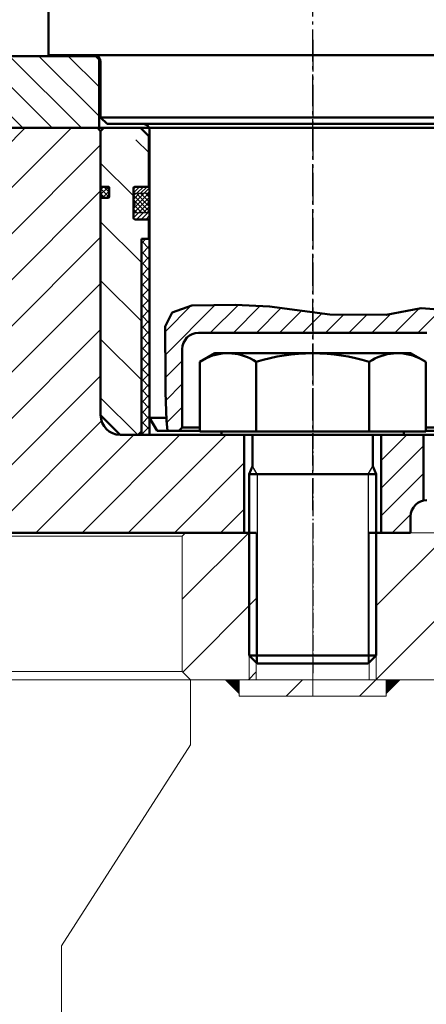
# Model space of a CAD drawing. Header units: millimetres. Extents: x 214111 to 284873, y 268617 to 319354.
# Tile 17 of 37: x 228049 to 228173, y 279695 to 279997. Entities that reach past the tile are written whole.
import ezdxf

# ---------------------------------------------------------------- set-up
doc = ezdxf.new("R2010")
doc.units = ezdxf.units.MM
doc.linetypes.add('AM_DIN_G_W050', pattern=[13.75, 9.75, -1.5, 1, -1.5])
doc.linetypes.add('AM_DIN_G_W050x2', pattern=[6.875, 4.75, -0.875, 0.375, -0.875])
doc.layers.get('0').update_dxf_attribs({"color": 250})
for name, color, linetype, lineweight in [('AM_0', 7, 'Continuous', 50), ('AM_0N', 7, 'Continuous', 50), ('AM_4N', 3, 'Continuous', 25), ('AM_7', 4, 'AM_DIN_G_W050', 25), ('AM_7N', 3, 'AM_DIN_G_W050', 25), ('AM_8', 1, 'Continuous', 25), ('ОГСО_Оборудование', 7, 'Continuous', 18)]:
    doc.layers.add(name, color=color, linetype=linetype, lineweight=lineweight)
doc.layers.add('ГТО-2_Штриховка_018', color=7, linetype='Continuous', lineweight=18, true_color=0x6b6b6b)
pattern_1 = [(45.00000000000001, (-162.5000000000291, 2082.581651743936), (-11.22532015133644, 11.22532015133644), [])]

# ---------------------------------------------------------------- blocks, each defined once
blk = doc.blocks.new('A$C76057D30')
at = {"layer": 'AM_8', "ltscale": 0.8}
h = blk.add_hatch(dxfattribs=at)
h.set_pattern_fill('ANSI31', color=256, scale=2, style=0)
h.set_pattern_definition([(45, (-1229.595464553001, 13.81039298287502), (-4.490128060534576, 4.490128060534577), [])])
h.paths.add_polyline_path([(-1186.500000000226, 22.00000000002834), (-1247.500000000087, 22.00000000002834), (-1257.500000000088, 19.32050807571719), (-1257.500000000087, 2.83364443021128e-11), (-1185.499999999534, -4.955325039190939e-10), (-1185.5, 20.99999999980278)])
h = blk.add_hatch(dxfattribs=at)
h.set_pattern_fill('ANSI31', color=256, scale=2, style=0)
h.set_pattern_definition([(45, (-866.2615469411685, 13.81039298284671), (-4.490128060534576, 4.490128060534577), [])])
edge = h.paths.add_edge_path()
edge.add_line((-1001.961771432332, 19.618406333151), (-1010.849999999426, 21.99999999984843))
edge.add_line((-1010.849999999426, 21.99999999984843), (-1053.5, 21.99999999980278))
edge.add_line((-1053.5, 21.99999999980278), (-1054.499999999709, 21.00000000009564))
edge.add_line((-1054.499999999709, 21.00000000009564), (-1054.499999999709, -5.226183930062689e-10))
edge.add_line((-1054.499999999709, -5.226183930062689e-10), (-1000.850000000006, -3.918216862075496e-10))
edge.add_line((-1000.850000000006, -3.918216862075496e-10), (-1000.849999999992, 18.17079324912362))
edge.add_arc((-1002.349168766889, 18.17015542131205), 1.499168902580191, 0.02437673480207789, 75.02437672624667)
at = {"layer": 'AM_0'}
for p, q in [((-1186.5, 21.99999999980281), (-1185.5, 20.99999999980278)), ((-1053.5, 21.99999999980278), (-1054.5, 20.9999999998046)), ((-1010.849999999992, 22), (-1001.961779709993, 22.00000000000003)), ((-1010.849999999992, 22), (-1001.96177143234, 19.61840633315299)), ((-1001.961779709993, 22.00000000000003), (-999.9999999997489, 21.99999999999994)), ((-1185.499999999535, 20.99999999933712), (-1185.499999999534, -4.955325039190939e-10)), ((-1185.499999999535, 20.99999999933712), (-1185.14596133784, 20.99999999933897)), ((-1054.854038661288, 21.00000000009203), (-1054.499999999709, 21.00000000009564)), ((-1054.499999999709, 21.00000000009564), (-1054.499999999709, -4.93713514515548e-10)), ((-1257.500000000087, 2.83364443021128e-11), (-1170.145961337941, 2.83364443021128e-11)), ((-1069.854038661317, 3.018385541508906e-11), (-1000.850000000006, 1.84741111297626e-12))]:
    blk.add_line(p, q, dxfattribs=at)
blk.add_lwpolyline([(-1257.500000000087, 2.83364443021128e-11), (-1257.500000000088, 19.32050807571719), (-1247.500000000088, 22.00000000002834), (-1186.031803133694, 22.00000000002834)], dxfattribs=at)
blk.add_lwpolyline([(-1053.968196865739, 22.00000000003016), (-1010.849999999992, 22), (-1001.96177143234, 19.61840633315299, -0.3396915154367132), (-1000.849999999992, 18.16951759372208), (-1000.850000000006, 1.84741111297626e-12)], format="xyb", dxfattribs=at)
at = {"layer": 'AM_7'}
blk.add_line((-1119.999999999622, 27.00000000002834), (-1119.999999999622, -3.000000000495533), dxfattribs=at)
blk = doc.blocks.new('ETWTWTRZT')
at = {"ltscale": 0.8}
h = blk.add_hatch(dxfattribs=at)
h.set_pattern_fill('_U', color=256, scale=10, angle=135, style=0, pattern_type=0)
h.set_pattern_definition([(135, (-4323.072576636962, 5069.740706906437), (-7.071067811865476, -7.071067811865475), [])])
edge = h.paths.add_edge_path()
edge.add_line((-893.9289321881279, -116.9289321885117), (-875.8578643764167, -135.0000000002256))
edge.add_line((-875.8578643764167, -135.0000000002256), (-922.5000000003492, -135.0000000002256))
edge.add_line((-922.5000000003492, -135.0000000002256), (-922.500000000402, -129.9999729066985))
edge.add_line((-922.500000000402, -129.9999729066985), (-923.085786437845, -128.5857864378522))
edge.add_line((-923.085786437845, -128.5857864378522), (-924.4999999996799, -128.0000000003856))
edge.add_line((-924.4999999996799, -128.0000000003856), (-1098.999999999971, -128.0000000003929))
edge.add_line((-1098.999999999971, -128.0000000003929), (-1098.999999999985, -98.00000000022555))
edge.add_line((-1098.999999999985, -98.00000000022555), (-1061.000000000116, -98.00000000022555))
edge.add_arc((-1061.000000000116, -92.00000000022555), 6, 270, 360)
edge.add_line((-1055.000000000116, -92.00000000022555), (-1055.000000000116, -5))
edge.add_line((-1055.000000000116, -5), (-1054.000000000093, -3.999999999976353))
edge.add_line((-1054.000000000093, -3.999999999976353), (-1028.500000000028, -3.999999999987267))
edge.add_line((-1028.500000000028, -3.999999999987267), (-1025.500000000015, -7.000000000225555))
edge.add_line((-1025.500000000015, -7.000000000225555), (-1025.5, -92.50000000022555))
edge.add_arc((-1024, -92.50000000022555), 1.5, 180, 270)
edge.add_line((-1024, -94.00000000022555), (-916.8578643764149, -94.00000000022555))
edge.add_line((-916.8578643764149, -94.00000000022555), (-893.9289321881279, -116.9289321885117))
h = blk.add_hatch()
h.set_pattern_fill('_U', color=256, scale=6, angle=135, style=0, pattern_type=0)
h.set_pattern_definition([(135, (2418.136526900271, -7016.026947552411), (-4.242640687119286, -4.242640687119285), [])])
edge = h.paths.add_edge_path()
edge.add_line((-1140.999999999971, -128.0000000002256), (-1140.999999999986, -98.00000000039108))
edge.add_line((-1140.999999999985, -98.0000000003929), (-1154, -98.00000000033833))
edge.add_line((-1154, -98.0000000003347), (-1154, -118.1010205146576))
edge.add_arc((-1155, -123.0000000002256), 4.999999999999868, 0, 78.46304096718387, ccw=False)
edge.add_line((-1150, -123.0000000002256), (-1150, -128.0000000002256))
edge.add_line((-1150, -128.0000000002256), (-1140.99999999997, -128.0000000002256))
at = {"layer": 'AM_0'}
for p, q in [((-1257.500000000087, -4), (-1000.850000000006, -4)), ((-1054.000000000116, -4), (-1055.000000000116, -5)), ((-1055.000000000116, -92.00000000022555), (-1055.000000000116, -5)), ((-1061.000000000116, -98.00000000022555), (-1178.999999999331, -98.00000000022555)), ((-1154, -98.00000000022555), (-1154, -118.1010205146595)), ((-1140.999999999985, -97.99997290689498), (-1140.999999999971, -128.0000000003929)), ((-1098.999999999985, -98.00000000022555), (-1098.999999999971, -128.0000000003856)), ((-1150, -123.0000000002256), (-1150, -128.0000000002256))]:
    blk.add_line(p, q, dxfattribs=at)
at = {"layer": 'AM_0', "ltscale": 0.8}
for p, q in [((-1137.334936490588, -128.0000000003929), (-1150, -128.0000000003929)), ((-924.4999999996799, -128.0000000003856), (-1102.665063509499, -128.0000000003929))]:
    blk.add_line(p, q, dxfattribs=at)
at = {"layer": 'AM_0'}
for centre, radius, start, end in [((-1061.000000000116, -92.00000000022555), 6, 270, 0), ((-1155, -123.0000000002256), 5, 0, 90)]:
    blk.add_arc(centre, radius, start, end, dxfattribs=at)
at = {"layer": 'AM_7'}
blk.add_line((-1119.999999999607, -4.000000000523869), (-1119.999999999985, -98.99997290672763), dxfattribs=at)
blk.add_blockref('A$C76057D30', (0, -4))
blk = doc.blocks.new('WERWR')
at = {"layer": 'AM_8'}
h = blk.add_hatch(dxfattribs=at)
h.set_pattern_fill('_U', color=256, scale=5, angle=404.9999999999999, style=0, pattern_type=0)
h.set_pattern_definition([(45.00000000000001, (-582.756432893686, -4007.265394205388), (-3.535533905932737, 3.535533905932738), [])])
edge = h.paths.add_edge_path()
edge.add_line((-39.99999999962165, -899.999999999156), (-39.99999999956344, -923.9999999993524))
edge.add_line((-39.99999999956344, -923.9999999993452), (-40.99999999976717, -924.9999999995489))
edge.add_line((-40.99999999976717, -924.9999999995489), (-44.51122643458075, -924.9999999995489))
edge.add_line((-44.51122643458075, -924.9999999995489), (-44.81571577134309, -921.8544876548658))
edge.add_line((-44.81571577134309, -921.8544876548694), (-44.98550278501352, -916.808993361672))
edge.add_line((-44.98550278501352, -916.808993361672), (-45.10941368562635, -911.1267815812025))
edge.add_line((-45.10941368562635, -911.1267815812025), (-45.10941368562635, -904.6648292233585))
edge.add_line((-45.10941368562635, -904.6648292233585), (-45.25642419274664, -897.4684355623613))
edge.add_line((-45.25642419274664, -897.4684355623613), (-45.25642419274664, -893.06256781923))
edge.add_line((-45.25642419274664, -893.06256781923), (-43.05255898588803, -888.8033543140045))
edge.add_line((-43.05255898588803, -888.8033543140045), (-37.02868229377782, -886.6004204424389))
edge.add_line((-37.02868229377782, -886.6004204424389), (-23.6588036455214, -886.453571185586))
edge.add_line((-23.6588036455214, -886.453571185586), (-13.22719653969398, -886.8941189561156))
edge.add_line((-13.22719653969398, -886.8941189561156), (5.285465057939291, -889.390946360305))
edge.add_line((5.285465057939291, -889.390946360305), (22.47535519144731, -889.5377956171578))
edge.add_line((22.47535519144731, -889.5377956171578), (33.2009833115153, -887.481711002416))
edge.add_line((33.2009833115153, -887.481711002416), (39.81257893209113, -887.9222587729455))
edge.add_line((39.81257893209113, -887.9222587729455), (46.02837703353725, -894.1691052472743))
edge.add_line((46.02837703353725, -894.1691052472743), (45.22482729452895, -900.1362945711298))
edge.add_line((45.22482729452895, -900.1362945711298), (45.51174010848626, -905.1281942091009))
edge.add_line((45.51174010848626, -905.1281942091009), (45.97118833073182, -914.825120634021))
edge.add_line((45.97118833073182, -914.825120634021), (45.97118833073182, -915.5710680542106))
edge.add_line((45.97118833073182, -915.5710680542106), (45.8933744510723, -917.6747214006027))
edge.add_line((45.8933744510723, -917.6747214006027), (45.97118833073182, -920.5710680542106))
edge.add_line((45.97118833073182, -920.5710680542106), (44.53597806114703, -923.7842000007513))
edge.add_line((44.53597806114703, -923.7842000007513), (44.75730157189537, -924.9999999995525))
edge.add_line((44.75730157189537, -924.9999999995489), (41.00000000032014, -924.9999999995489))
edge.add_line((41.00000000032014, -924.9999999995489), (40.00000000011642, -923.9999999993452))
edge.add_line((40.00000000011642, -923.9999999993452), (40.00000000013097, -899.9999999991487))
edge.add_arc((35.00000000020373, -899.999999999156), 4.99999999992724, 0, 90)
edge.add_line((35.00000000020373, -894.9999999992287), (-34.99999999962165, -894.9999999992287))
edge.add_arc((-34.99999999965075, -899.9999999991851), 4.999999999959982, 89.99999999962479, 179.9999999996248)
at = {"layer": 'AM_0'}
for p, q in [((-80.99999999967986, -403.5), (-80.99999999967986, -810.0000000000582)), ((-80.99999999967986, -810.0000000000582), (95.50000000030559, -809.9999999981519)), ((-64.99999999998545, -828.9999729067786), (-65, -811.9999999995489)), ((-64.99999999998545, -828.9999729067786), (64.99999999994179, -828.999999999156)), ((-63, -830.9999999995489), (-65, -828.9999999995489)), ((62.9999999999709, -830.9999999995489), (-63.00000000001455, -830.9999999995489)), ((-50.00000000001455, -920.9999999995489), (-50, -832.9999999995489)), ((35.00000000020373, -894.9999999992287), (-34.99999999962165, -894.9999999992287)), ((-39.99999999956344, -923.9999999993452), (-39.99999999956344, -899.999999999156)), ((-47.69059892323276, -924.9999999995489), (-50, -920.9999999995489)), ((-50.00000000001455, -920.9999999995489), (-44.85953108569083, -920.9999999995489)), ((-47.69059892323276, -924.9999999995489), (-44.18106984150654, -924.9999999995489)), ((-47.5, -924.9999999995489), (-34.64999999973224, -924.9999999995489)), ((-40.99999999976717, -924.9999999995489), (-39.99999999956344, -923.9999999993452)), ((-39.99999999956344, -923.9999999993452), (-34.64999999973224, -923.9999999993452)), ((40.00000000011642, -923.9999999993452), (34.65000000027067, -923.9999999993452)), ((47.5, -924.9999999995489), (34.65000000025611, -924.9999999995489))]:
    blk.add_line(p, q, dxfattribs=at)
at = {"layer": 'AM_0', "color": 3}
blk.add_lwpolyline([(44.75730157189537, -924.9999999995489), (44.53597806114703, -923.7842000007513), (44.99510318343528, -922.5791780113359), (45.97118833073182, -920.5710680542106), (45.97118833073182, -919.825120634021), (45.51174010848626, -907.1281942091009), (45.22482729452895, -900.1362945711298), (46.02837703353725, -894.1691052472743), (39.81257893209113, -887.9222587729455), (33.2009833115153, -887.481711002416), (22.47535519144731, -889.5377956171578), (5.285465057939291, -889.390946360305), (-13.22719653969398, -886.8941189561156), (-23.6588036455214, -886.453571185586), (-37.02868229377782, -886.6004204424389), (-43.05255898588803, -888.8033543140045), (-45.25642419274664, -893.06256781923), (-45.25642419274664, -897.4684355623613), (-45.10941368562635, -904.6648292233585), (-45.10941368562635, -913.1267815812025), (-44.81571577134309, -921.8544876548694), (-44.51122643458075, -924.9999999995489)], dxfattribs=at)
at = {"layer": 'AM_0'}
for centre, radius, start, end in [((-67, -811.9999999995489), 2, 0, 90), ((-52, -832.9999999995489), 2, 0, 90), ((-34.99999999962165, -899.999999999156), 5, 90, 180)]:
    blk.add_arc(centre, radius, start, end, dxfattribs=at)
at = {"layer": 'AM_7'}
blk.add_line((0, -949.349972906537), (0, 34.14601407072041), dxfattribs=at)
blk = doc.blocks.new('DFGHDFZJ')
at = {"layer": 'AM_8'}
h = blk.add_hatch(dxfattribs=at)
h.set_pattern_fill('ANSI31', color=256, scale=4, angle=90, style=0)
h.set_pattern_definition([(135, (-2045.794390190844, -958.4937069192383), (-8.980256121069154, -8.980256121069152), [])])
edge = h.paths.add_edge_path(flags=0)
edge.add_line((-54.55000000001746, -18.00002709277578), (-50.25, -18.00002709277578))
edge.add_arc((-54.55000000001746, -18.40002709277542), 0.3999999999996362, 90, 180)
edge.add_line((-54.95000000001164, -27.60002709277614), (-54.95000000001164, -18.40002709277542))
edge.add_arc((-54.55000000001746, -27.60002709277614), 0.3999999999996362, 179.9999999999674, 270)
edge.add_line((-50.25, -28.00002709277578), (-54.55000000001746, -28.00002709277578))
edge.add_line((-50.25, -33.99999999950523), (-50.25, -28.00002709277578))
edge.add_line((-52.50000000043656, -33.99999999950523), (-50.25, -33.99999999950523))
edge.add_line((-52.50000000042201, -92.72532287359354), (-52.50000000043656, -33.99999999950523))
edge.add_line((-53.7746771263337, -93.99999999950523), (-52.50000000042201, -92.72532287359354))
edge.add_line((-58.99999999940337, -93.99999999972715), (-53.7746771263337, -93.99999999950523))
edge.add_line((-65, -87.99999999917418), (-58.99999999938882, -93.99999999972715))
edge.add_line((-65, -21.50003235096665), (-65, -87.99999999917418))
edge.add_arc((-64.9000000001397, -21.50002709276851), 0.09999999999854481, 90, 180.003012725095)
edge.add_line((-62.60000000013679, -21.40002709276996), (-64.9000000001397, -21.40002709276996))
edge.add_arc((-62.60000000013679, -21.20002709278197), 0.1999999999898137, 270, 360)
edge.add_line((-62.40000000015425, -18.20002709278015), (-62.40000000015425, -21.20002709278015))
edge.add_arc((-62.60000000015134, -18.20002709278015), 0.2000000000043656, 0, 90)
edge.add_line((-64.9000000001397, -18.00002709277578), (-62.60000000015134, -18.00002709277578))
edge.add_arc((-64.9000000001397, -17.90002709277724), 0.09999999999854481, 180.003012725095, 270)
edge.add_line((-65, -1.274659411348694), (-65, -17.90003235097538))
edge.add_line((-63.72534058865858, 0), (-65, -1.274659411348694))
edge.add_line((-61.69999999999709, 0), (-63.72534058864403, 0))
edge.add_line((-60.82341765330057, -0.5060950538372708), (-61.70000000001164, 0))
edge.add_line((-60.82341765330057, -14.19999999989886), (-60.82341765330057, -0.5060950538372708))
edge.add_line((-57.5, -16.11877607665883), (-60.82341765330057, -14.19999999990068))
edge.add_line((-54.17658234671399, -14.19999999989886), (-57.5, -16.11877607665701))
edge.add_line((-54.17658234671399, -0.5060950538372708), (-54.17658234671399, -14.19999999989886))
edge.add_line((-53.30000000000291, 0), (-54.17658234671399, -0.5060950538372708))
edge.add_line((-52.79920564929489, 0), (-53.30000000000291, 0))
edge.add_line((-50.25, -2.54920564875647), (-52.79920564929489, 0))
edge.add_line((-50.25, -18.0000270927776), (-50.25, -2.54920564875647))
edge = h.paths.add_edge_path(flags=0)
edge.add_line((53.30000000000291, 0), (54.17658234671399, -0.5060950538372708))
edge.add_line((54.17658234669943, -0.5060950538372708), (54.17658234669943, -14.19999999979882))
edge.add_line((54.17658234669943, -14.19999999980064), (57.5, -16.11877607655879))
edge.add_line((57.5, -16.11877607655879), (60.82341765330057, -14.19999999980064))
edge.add_line((60.82341765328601, -14.19999999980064), (60.82341765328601, -0.5060950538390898))
edge.add_line((60.82341765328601, -0.5060950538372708), (61.69999999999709, 0))
edge.add_line((63.72534058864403, 0), (61.69999999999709, 0))
edge.add_line((65, -1.274659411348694), (63.72534058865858, 0))
edge.add_line((65, -17.90002183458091), (65, -1.274659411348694))
edge.add_arc((64.9000000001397, -17.90002709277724), 0.09999999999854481, 270, 360.0030127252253)
edge.add_line((62.60000000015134, -18.00002709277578), (64.9000000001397, -18.00002709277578))
edge.add_arc((62.60000000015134, -18.20002709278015), 0.2000000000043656, 90, 180)
edge.add_line((62.4000000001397, -21.20002709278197), (62.4000000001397, -18.20002709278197))
edge.add_arc((62.60000000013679, -21.20002709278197), 0.1999999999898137, 180, 270)
edge.add_line((64.9000000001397, -21.40002709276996), (62.60000000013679, -21.40002709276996))
edge.add_arc((64.9000000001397, -21.50002709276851), 0.09999999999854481, 0.003012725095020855, 90)
edge.add_line((65, -87.99999999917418), (65, -21.50002183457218))
edge.add_line((58.99999999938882, -93.99999999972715), (65, -87.99999999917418))
edge.add_line((53.77467712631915, -93.99999999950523), (58.99999999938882, -93.99999999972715))
edge.add_line((52.50000000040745, -92.72532287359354), (53.77467712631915, -93.99999999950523))
edge.add_line((52.50000000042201, -33.99999999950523), (52.50000000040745, -92.72532287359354))
edge.add_line((50.24999999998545, -33.99999999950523), (52.50000000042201, -33.99999999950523))
edge.add_line((50.24999999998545, -28.00002709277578), (50.24999999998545, -33.99999999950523))
edge.add_line((54.55000000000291, -28.0000270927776), (50.24999999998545, -28.0000270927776))
edge.add_arc((54.55000000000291, -27.60002709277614), 0.3999999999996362, 270, 360)
edge.add_line((54.95000000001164, -18.40002709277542), (54.95000000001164, -27.60002709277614))
edge.add_arc((54.55000000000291, -18.40002709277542), 0.3999999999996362, 0, 90)
edge.add_line((50.24999999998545, -18.0000270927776), (54.55000000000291, -18.0000270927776))
edge.add_line((50.24999999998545, -2.54920564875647), (50.24999999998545, -18.0000270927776))
edge.add_line((52.79920564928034, 0), (50.24999999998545, -2.54920564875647))
edge.add_line((53.30000000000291, 0), (52.79920564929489, 0))
edge = h.paths.add_edge_path(flags=0)
edge.add_line((-60.82341765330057, -0.5060950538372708), (-61.70000000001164, 0))
edge.add_line((-60.82341765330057, -14.19999999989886), (-60.82341765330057, -0.5060950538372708))
edge.add_line((-57.5, -16.11877607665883), (-60.82341765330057, -14.19999999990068))
edge.add_line((-54.17658234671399, -14.19999999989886), (-57.5, -16.11877607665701))
edge.add_line((-54.17658234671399, -0.5060950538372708), (-54.17658234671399, -14.19999999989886))
edge.add_line((-53.30000000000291, 0), (-54.17658234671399, -0.5060950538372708))
edge.add_line((-53.30000000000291, 0), (-61.69999999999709, 0))
edge = h.paths.add_edge_path(flags=0)
edge.add_line((53.30000000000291, 0), (54.17658234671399, -0.5060950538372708))
edge.add_line((61.69999999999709, 0), (53.30000000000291, 0))
edge.add_line((60.82341765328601, -0.5060950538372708), (61.69999999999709, 0))
edge.add_line((60.82341765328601, -14.19999999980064), (60.82341765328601, -0.5060950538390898))
edge.add_line((57.5, -16.11877607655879), (60.82341765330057, -14.19999999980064))
edge.add_line((54.17658234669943, -14.19999999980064), (57.5, -16.11877607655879))
edge.add_line((54.17658234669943, -0.5060950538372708), (54.17658234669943, -14.19999999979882))
edge = h.paths.add_edge_path(flags=0)
edge.add_line((-60.82341765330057, -0.5060950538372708), (-61.70000000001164, 0))
edge.add_line((-60.82341765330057, -14.19999999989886), (-60.82341765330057, -0.5060950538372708))
edge.add_line((-57.5, -16.11877607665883), (-60.82341765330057, -14.19999999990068))
edge.add_line((-54.17658234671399, -14.19999999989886), (-57.5, -16.11877607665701))
edge.add_line((-54.17658234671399, -0.5060950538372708), (-54.17658234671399, -14.19999999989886))
edge.add_line((-53.30000000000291, 0), (-54.17658234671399, -0.5060950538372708))
edge.add_line((-53.30000000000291, 0), (-61.69999999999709, 0))
edge = h.paths.add_edge_path(flags=0)
edge.add_line((53.30000000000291, 0), (54.17658234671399, -0.5060950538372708))
edge.add_line((61.69999999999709, 0), (53.30000000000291, 0))
edge.add_line((60.82341765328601, -0.5060950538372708), (61.69999999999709, 0))
edge.add_line((60.82341765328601, -14.19999999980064), (60.82341765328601, -0.5060950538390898))
edge.add_line((57.5, -16.11877607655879), (60.82341765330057, -14.19999999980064))
edge.add_line((54.17658234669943, -14.19999999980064), (57.5, -16.11877607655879))
edge.add_line((54.17658234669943, -0.5060950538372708), (54.17658234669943, -14.19999999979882))
at = {"layer": 'AM_0'}
for p, q in [((-64, 0), (-65, -1)), ((-63.99999999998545, 0), (-52.75, 0)), ((-52.79920564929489, 0), (-50.14596133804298, 0)), ((-50.25, -2.5), (-52.75, 0)), ((52.74999999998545, 0), (50.14596133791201, 0)), ((50.24999999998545, -2.5), (52.74999999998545, 0)), ((64, 0), (52.74999999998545, 0)), ((64, 0), (65, -1)), ((-65, -1.000000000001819), (-65, -17.9000323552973)), ((-50.25, -2.5), (-50.25, -18.00002709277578)), ((-50.25, -2.5), (-49.99999999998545, -2.5)), ((50.24999999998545, -2.5), (50.00000000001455, -2.5)), ((50.24999999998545, -2.5), (50.24999999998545, -18.00002709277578)), ((65, -1), (65, -17.9000323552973)), ((-54.55000000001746, -18.00002709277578), (-50.25, -18.0000270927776)), ((-50.25, -18.0000270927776), (-49.99999999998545, -18.0000270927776)), ((50.24999999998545, -18.0000270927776), (50.00000000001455, -18.0000270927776)), ((54.55000000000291, -18.00002709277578), (50.24999999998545, -18.0000270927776)), ((-54.95000000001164, -27.60002709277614), (-54.95000000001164, -18.40002709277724)), ((54.94999999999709, -27.60002709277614), (54.94999999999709, -18.40002709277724)), ((-65, -21.50002183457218), (-65, -87.99999999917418)), ((65, -21.50002183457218), (65, -87.99999999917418)), ((-54.55000000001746, -28.00002709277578), (-50.25, -28.00002709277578)), ((-50.25, -33.99999999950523), (-50.25, -28.00002709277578)), ((-50.25, -28.00002709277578), (-49.99999999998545, -28.00002709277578)), ((50.24999999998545, -28.00002709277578), (50.00000000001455, -28.00002709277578)), ((54.55000000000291, -28.00002709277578), (50.24999999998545, -28.00002709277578)), ((50.24999999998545, -33.99999999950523), (50.24999999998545, -28.00002709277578)), ((-52.50000000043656, -33.99999999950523), (-50.25, -33.99999999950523)), ((-52.50000000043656, -33.99999999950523), (-52.50000000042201, -92.99999999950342)), ((-50.25, -33.99999999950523), (-49.99999999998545, -33.99999999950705)), ((50.24999999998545, -33.99999999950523), (50.00000000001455, -33.99999999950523)), ((52.50000000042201, -33.99999999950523), (50.24999999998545, -33.99999999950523)), ((52.50000000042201, -33.99999999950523), (52.50000000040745, -92.99999999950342)), ((-58.99999999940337, -93.99999999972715), (-64.99999999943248, -87.99999999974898)), ((58.99999999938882, -93.99999999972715), (64.99999999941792, -87.99999999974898)), ((-52.50000000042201, -92.99999999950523), (-53.50000000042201, -93.99999999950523)), ((52.50000000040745, -92.99999999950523), (53.50000000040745, -93.99999999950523)), ((-53.50000000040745, -93.99999999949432), (-58.99999999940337, -93.99999999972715)), ((-53.50000000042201, -93.99999999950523), (0, -93.99999999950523)), ((0, -93.99999999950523), (27.95000000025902, -93.99999999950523)), ((53.50000000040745, -93.99999999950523), (0, -93.99999999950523)), ((53.50000000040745, -93.99999999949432), (58.99999999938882, -93.99999999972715))]:
    blk.add_line(p, q, dxfattribs=at)
for points in [[(-65.00000000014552, -21.50002709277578, -0.4142135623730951), (-64.90000000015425, -21.40002709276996), (-62.60000000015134, -21.40002709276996, 0.414213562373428), (-62.40000000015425, -21.20002709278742), (-62.40000000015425, -18.20002709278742, 0.4142135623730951), (-62.60000000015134, -18.00002709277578), (-64.90000000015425, -18.00002709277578, -0.4142135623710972), (-65.00000000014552, -17.90002709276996)], [(65.00000000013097, -21.50002709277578, 0.4142135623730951), (64.9000000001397, -21.40002709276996), (62.60000000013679, -21.40002709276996, -0.414213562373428), (62.4000000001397, -21.20002709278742), (62.4000000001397, -18.20002709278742, -0.4142135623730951), (62.60000000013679, -18.00002709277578), (64.9000000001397, -18.00002709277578, 0.4142135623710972), (65.00000000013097, -17.90002709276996)]]:
    blk.add_lwpolyline(points, format="xyb", dxfattribs=at)
for centre, start, end in [((-54.55000000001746, -18.40002709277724), 90, 180), ((54.55000000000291, -18.40002709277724), 0, 90), ((-54.55000000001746, -27.60002709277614), 180, 270), ((54.55000000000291, -27.60002709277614), 270, 0)]:
    blk.add_arc(centre, 0.3999999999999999, start, end, dxfattribs=at)
blk = doc.blocks.new('SDRFGSDF')
at = {"layer": 'AM_0N'}
for p, q in [((-34.65000000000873, 22.31532124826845), (-30, 25)), ((-30, 25), (30, 25)), ((34.64999999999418, 22.31532124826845), (30, 25)), ((-34.65000000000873, 22.31532124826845), (-34.65000000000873, 1)), ((-17.32949192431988, 22.31532124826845), (-17.32949192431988, 1)), ((17.32949192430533, 22.31532124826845), (17.32949192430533, 1)), ((34.64999999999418, 22.31532124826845), (34.64999999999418, 1)), ((-27.95000000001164, 1), (-34.65000000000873, 1)), ((27.94999999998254, 1), (-27.95000000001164, 1)), ((-27.95000000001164, 1), (-27.95000000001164, 0)), ((-27.95000000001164, 0), (-18.41746799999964, 0)), ((-18.41746799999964, 0), (-18.41746799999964, -9.546199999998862)), ((-18.41746799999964, 0), (18.41746799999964, 0)), ((18.41746799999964, 0), (18.41746799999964, -9.546199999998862)), ((18.41746799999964, 0), (27.94999999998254, 0)), ((27.94999999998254, 1), (27.94999999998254, 0)), ((34.64999999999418, 1), (27.94999999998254, 1)), ((-19.5, -12), (-18.41746799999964, -9.546199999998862)), ((-19.5, -12), (-19.5, -67.54619999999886)), ((19.5, -12), (-19.5, -12)), ((19.5, -12), (18.41746799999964, -9.546199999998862)), ((19.5, -12), (19.5, -67.54619999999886)), ((19.5, -67.54619999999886), (-19.5, -67.54619999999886)), ((-19.5, -67.54619999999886), (-17.04620000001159, -70)), ((17.04619999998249, -70), (19.5, -67.54619999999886)), ((17.04619999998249, -70), (-17.04620000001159, -70))]:
    blk.add_line(p, q, dxfattribs=at)
at = {"layer": 'AM_0N', "extrusion": (0, 0, -1)}
for centre, radius, start, end in [((25.98974596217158, 9.689508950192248), 15.31049104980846, 64.44687238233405, 124.4468723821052), ((0, -32.27292141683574), 57.27292141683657, 72.38752601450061, 107.6124739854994), ((-25.98974596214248, 9.689508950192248), 15.31049104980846, 55.55312761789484, 115.5531276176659)]:
    blk.add_arc(centre, radius, start, end, dxfattribs=at)
at = {"layer": 'AM_4N'}
for p, q in [((-17.04620000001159, -12), (-18.41746799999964, -9.546199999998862)), ((-17.04620000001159, -12), (-17.04620000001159, -70)), ((17.04619999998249, -12), (18.41746799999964, -9.546199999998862)), ((17.04619999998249, -12), (17.04619999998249, -70))]:
    blk.add_line(p, q, dxfattribs=at)
at = {"layer": 'AM_7N', "linetype": 'AM_DIN_G_W050x2'}
blk.add_line((0, 28), (0, -73), dxfattribs=at)
blk = doc.blocks.new('q35tq3')
at = {"layer": 'AM_8', "ltscale": 0.8}
h = blk.add_hatch(dxfattribs=at)
h.set_pattern_fill('_U', color=256, scale=2.3, angle=45, style=0, double=1, pattern_type=0)
h.set_pattern_definition([(45, (-71007.49999999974, 268.4999729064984), (-1.626345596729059, 1.626345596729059), []), (135, (-71007.49999999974, 268.4999729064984), (-1.626345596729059, -1.626345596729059), [])])
h.paths.add_polyline_path([(-5.820766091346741e-11, -1.818989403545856e-12), (-1.455191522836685e-11, -54.75000000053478), (1.455191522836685e-10, -60.00000000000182), (2.500000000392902, -60.00000000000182), (2.500000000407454, -1.818989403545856e-12)])
at = {"layer": 'AM_0', "ltscale": 0.8}
blk.add_lwpolyline([(2.500000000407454, 0), (0, 0), (-2.91038304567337e-11, -60.00000000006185), (2.499999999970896, -60.00000000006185)], close=True, dxfattribs=at)
blk = doc.blocks.new('ОГСО_Агрегат_Поперечный разрез')
at = {"layer": 'ОГСО_Оборудование', "ltscale": 0.8}
h = blk.add_hatch(dxfattribs=at)
h.set_pattern_fill('_U', color=256, scale=1.104, angle=45, style=0, double=1, pattern_type=0)
h.set_pattern_definition([(135, (101370.9560310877, 9621.833788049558), (0.7806458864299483, 0.7806458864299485), []), (45.00000000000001, (101370.9560310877, 9621.833788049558), (0.7806458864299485, -0.7806458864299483), [])])
edge = h.paths.add_edge_path()
edge.add_ellipse((1056.299999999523, -244.4011924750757), major_axis=(0, 1.700000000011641), ratio=0.7647058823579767, start_angle=-113.73611110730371, end_angle=180, ccw=False)
edge.add_ellipse((1056.299999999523, -244.4011924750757), major_axis=(0, 1.700000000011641), ratio=0.7647058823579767, start_angle=180, end_angle=246.2638888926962, ccw=False)
h = blk.add_hatch(dxfattribs=at)
h.set_pattern_fill('_U', color=256, scale=0.8, angle=45, style=0, pattern_type=0)
h.set_pattern_definition([(45.00000000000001, (-69837.50000000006, -495.7011924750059), (-0.5656854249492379, 0.565685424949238), [])])
h.paths.add_polyline_path([(1069.999999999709, -242.7011924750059), (1065.549999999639, -242.7011924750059), (1065.049999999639, -243.2011924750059), (1065.049999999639, -244.7011924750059), (1069.999999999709, -244.7011924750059)])
h = blk.add_hatch(dxfattribs=at)
h.set_pattern_fill('_U', color=256, angle=45, style=0, double=1, pattern_type=0)
h.set_pattern_definition([(45.00000000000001, (-69837.50000000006, -495.7011924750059), (-0.7071067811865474, 0.7071067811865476), []), (135, (-69837.50000000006, -495.7011924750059), (-0.7071067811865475, -0.7071067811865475), [])])
edge = h.paths.add_edge_path()
edge.add_arc((1067.524999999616, -243.4109040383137), 1.537941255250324, 245.94118245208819, 294.05881754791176, ccw=False)
edge.add_arc((1066.362818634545, -246.0140111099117), 1.312818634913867, 65.94118245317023, 216.2873807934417)
edge.add_arc((1064.064938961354, -247.7011924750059), 1.537941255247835, -36.287380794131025, 36.287380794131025, ccw=False)
edge.add_arc((1066.362818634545, -249.3883738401), 1.312818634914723, 143.7126192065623, 294.0588175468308)
edge.add_arc((1067.524999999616, -251.9914809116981), 1.537941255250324, 65.94118245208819, 114.05881754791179, ccw=False)
edge.add_arc((1068.687181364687, -249.3883738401), 1.312818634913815, 245.9411824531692, 396.2873807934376)
edge.add_arc((1070.985061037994, -247.7011924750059), 1.537941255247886, 143.7126192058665, 216.2873807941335, ccw=False)
edge.add_arc((1068.687181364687, -246.0140111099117), 1.312818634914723, 323.7126192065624, 474.0588175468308)
h = blk.add_hatch(dxfattribs=at)
h.set_pattern_fill('_U', color=256, angle=45, style=0, pattern_type=0)
h.set_pattern_definition([(45.00000000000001, (-69837.50000000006, -495.7011924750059), (-0.7071067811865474, 0.7071067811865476), [])])
h.paths.add_polyline_path([(1065.049999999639, -252.2011924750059), (1065.549999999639, -252.7011924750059), (1069.999999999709, -252.7011924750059), (1069.999999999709, -250.7011924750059), (1065.049999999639, -250.7011924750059)])
h = blk.add_hatch(dxfattribs=at)
h.set_pattern_fill('ANSI31', color=256, scale=5, style=0)
h.set_pattern_definition([(45.00000000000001, (-99455.9560310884, 10232.03498052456), (-11.22532015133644, 11.22532015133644), [])])
h.paths.add_polyline_path([(1080.999999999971, -348.701165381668), (1100.541063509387, -348.701165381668), (1102.665063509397, -349.9274573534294), (1102.665063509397, -393.701165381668), (1082.499999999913, -393.701165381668), (1079.999999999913, -391.201165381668), (1079.999999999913, -349.7011653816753)])
at = {"layer": 'ОГСО_Оборудование'}
h = blk.add_hatch(dxfattribs=at)
h.set_pattern_fill('ANSI31', color=256, scale=5, style=0)
h.set_pattern_definition(pattern_1)
h.paths.add_polyline_path([(1144.499999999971, -358.701165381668), (1144.499999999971, -348.701165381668), (1250.499999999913, -348.701165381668), (1267.499999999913, -365.701165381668), (1267.499999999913, -376.7011653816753), (1250.499999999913, -393.701165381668), (1137.334936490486, -393.701165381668), (1137.334936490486, -388.4124288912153), (1139.499999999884, -386.2473653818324), (1139.499999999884, -358.701165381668)])
h = blk.add_hatch(dxfattribs=at)
h.set_pattern_fill('ANSI37', color=256, scale=0.1, style=0)
h.set_pattern_definition([(45.00000000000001, (-12707.90473531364, -1060.031664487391), (-0.2245064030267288, 0.2245064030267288), []), (135, (-12707.90473531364, -1060.031664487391), (-0.2245064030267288, -0.2245064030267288), [])])
h.paths.add_polyline_path([(1142.499999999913, -393.701165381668), (1146.742640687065, -393.701165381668), (1142.499999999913, -397.9438060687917)])
h.paths.add_polyline_path([(1097.499999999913, -393.701165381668), (1097.499999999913, -397.9438060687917), (1093.257359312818, -393.701165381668)])
h = blk.add_hatch(dxfattribs=at)
h.set_pattern_fill('ANSI31', color=256, scale=5, style=0)
h.set_pattern_definition(pattern_1)
h.paths.add_polyline_path([(1119.999999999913, -398.701165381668), (1119.999999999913, -393.701165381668), (1142.499999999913, -393.701165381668), (1142.499999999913, -398.701165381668)])
h.paths.add_polyline_path([(1097.499999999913, -398.701165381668), (1097.499999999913, -393.701165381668), (1119.999999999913, -393.701165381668), (1119.999999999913, -398.701165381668)])
for p, q in [((1065.549999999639, -242.7011924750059), (1065.049999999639, -243.2011924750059)), ((1065.049999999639, -244.7011924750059), (1069.999999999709, -244.7011924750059)), ((1065.049999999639, -250.7011924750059), (1069.999999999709, -250.7011924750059)), ((1065.549999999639, -252.7011924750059), (1065.049999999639, -252.2011924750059)), ((1079.999999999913, -349.7011653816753), (922.7679491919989, -349.7011653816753)), ((1077.000000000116, -348.701165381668), (1080.999999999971, -348.701165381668)), ((1080.999999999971, -348.701165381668), (1079.999999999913, -349.7011653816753)), ((1079.999999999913, -349.7011653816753), (1079.999999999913, -391.201165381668)), ((1080.999999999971, -348.701165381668), (1102.665063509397, -348.701165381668)), ((1100.499999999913, -348.701165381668), (1100.499999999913, -393.701165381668)), ((1102.665063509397, -348.701165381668), (1102.665063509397, -393.701165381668)), ((1119.999999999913, -348.701165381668), (1119.999999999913, -398.701165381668)), ((1119.999999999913, -348.701165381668), (1119.999999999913, -393.701165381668)), ((1137.334936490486, -348.701165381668), (1137.334936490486, -393.701165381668)), ((1137.334936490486, -348.701165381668), (1251.499999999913, -348.701165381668)), ((1139.499999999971, -348.701165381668), (1139.499999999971, -393.701165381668)), ((919.9999999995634, -391.201165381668), (1079.999999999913, -391.201165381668)), ((1079.999999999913, -391.201165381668), (1082.499999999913, -393.701165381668)), ((1082.499999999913, -393.701165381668), (919.9999999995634, -393.7011653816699)), ((1250.499999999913, -393.701165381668), (1082.499999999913, -393.701165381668)), ((1082.499999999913, -393.701165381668), (1082.499999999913, -413.701165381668)), ((1093.257359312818, -393.701165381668), (1097.499999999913, -397.9438060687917)), ((1097.499999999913, -393.701165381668), (1097.499999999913, -398.701165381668)), ((1142.499999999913, -398.701165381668), (1142.499999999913, -393.701165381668)), ((1146.742640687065, -393.701165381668), (1142.499999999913, -397.9438060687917)), ((1097.499999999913, -398.701165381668), (1142.499999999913, -398.701165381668)), ((1082.499999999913, -413.701165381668), (1042.999999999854, -475.2011924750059)), ((1042.999999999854, -525.2011924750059), (1042.999999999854, -475.2011924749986))]:
    blk.add_line(p, q, dxfattribs=at)
blk.add_lwpolyline([(1068.151979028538, -250.5871445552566, 0.2130930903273), (1066.89802097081, -250.5871445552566, -0.7697297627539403), (1065.304609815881, -248.6114009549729, 0.3276945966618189), (1065.304609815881, -246.7909839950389, -0.7697297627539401), (1066.89802097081, -244.8152403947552, 0.2130930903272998), (1068.151979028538, -244.8152403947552, -0.7697297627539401), (1069.745390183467, -246.7909839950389, 0.3276945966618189), (1069.745390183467, -248.6114009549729, -0.7697297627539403)], format="xyb", close=True, dxfattribs=at)
at = {"layer": 'ОГСО_Оборудование', "ltscale": 0.8, "extrusion": (0, 0, -1)}
blk.add_ellipse((1056.299999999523, -244.4011924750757), major_axis=(2.475140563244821e-12, 1.700000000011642), ratio=0.7647058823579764, start_param=3.141592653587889, end_param=9.424777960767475, dxfattribs=at)
at = {"layer": 'ОГСО_Оборудование'}
for name, p in [('WERWR', (1119.999999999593, 607.548807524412)), ('DFGHDFZJ', (1119.999999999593, -224.7011653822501)), ('SDRFGSDF', (1119.999999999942, -318.7011653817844))]:
    blk.add_blockref(name, p, dxfattribs=at)
at = {"layer": 'ОГСО_Оборудование', "extrusion": (0, 0, -1), "zscale": -1}
for name, p in [('ETWTWTRZT', (5.820766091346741e-11, -220.7011653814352)), ('q35tq3', (-1069.999999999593, -258.7011653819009))]:
    blk.add_blockref(name, p, dxfattribs=at)

msp = doc.modelspace()

# ---------------------------------------------------------------- hatches: boundary and pattern name
at = {"layer": 'ГТО-2_Штриховка_018'}
h = msp.add_hatch(dxfattribs=at)
h.set_pattern_fill('ANSI35', color=256, scale=100, angle=-6.361109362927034e-15)
h.set_pattern_definition([(44.99999999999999, (-196417.0690113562, -923498.1865552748), (-449.0128060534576, 449.0128060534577), []), (44.99999999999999, (-195968.0560113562, -923498.1865552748), (-449.0128060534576, 449.0128060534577), [793.75, -158.75, 0, -158.75])])
h.paths.add_polyline_path([(219771.0947491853, 277297.5469064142), (219771.0947491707, 299688.0823554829), (221971.0947491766, 299688.082355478), (221971.0947491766, 299188.0823554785), (223028.5723654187, 299188.0823554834), (223028.5723654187, 298688.0823554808), (224028.5723654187, 298688.0823554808), (224028.5723654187, 299697.5455153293), (222171.0947492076, 299697.5455153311), (222171.0947491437, 299838.082355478), (218271.0947491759, 299838.0823554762), (218271.0947491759, 299697.5455153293), (218271.0947491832, 299695.8122125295), (218271.0947491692, 277297.5469064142)])
h.paths.add_polyline_path([(264778.5723654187, 298688.0823554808), (265778.5723654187, 298688.0823554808), (265778.5723654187, 299438.0823554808), (265478.5723971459, 299438.0823554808), (265478.5723971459, 299688.0823554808), (264778.5723654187, 299688.0823554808)])
h.paths.add_polyline_path([(258028.7723799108, 298697.5455153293), (259028.7723799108, 298697.5455153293), (259028.7723799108, 299688.0823554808), (258028.7723799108, 299688.0823554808)])
h.paths.add_polyline_path([(237028.5723654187, 298697.5455153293), (238028.5723654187, 298697.5455153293), (238028.5723654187, 299697.5455153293), (237028.5723654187, 299697.5455153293)])
edge = h.paths.add_edge_path()
edge.add_line((223079.0947491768, 280597.5455153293), (223079.0947491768, 279632.5454933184))
edge.add_line((223079.0947491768, 279632.5454933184), (223079.0947491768, 279597.5454713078))
edge.add_line((223079.0947491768, 279597.5454713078), (219779.0947491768, 279597.5455153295))
edge.add_line((219779.0947491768, 279597.5455153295), (219779.0947491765, 277297.5469064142))
edge.add_line((219779.0947491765, 277297.5469064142), (223531.9298578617, 273297.5450776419))
edge.add_line((223531.9298578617, 273297.5450776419), (227023.6286698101, 273397.5449000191))
edge.add_line((227023.6286698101, 273397.5449000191), (227023.6286698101, 275420.8968069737))
edge.add_line((227023.6286698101, 275420.8968069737), (226248.1534410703, 275400.8968069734))
edge.add_arc((226281.7644971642, 275877.1959501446), 477.4835880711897, 183.2801650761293, 265.9634935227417, ccw=False)
edge.add_line((225805.0631778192, 275849.8750970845), (225966.84669045, 277115.0714878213))
edge.add_line((225966.84669045, 277115.0714878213), (226204.1359822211, 279572.7157117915))
edge.add_line((226204.1359822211, 279572.7157117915), (226033.1062860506, 279572.7157117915))
edge.add_line((226033.1062860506, 279572.7157117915), (226033.1062860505, 279612.7157117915))
edge.add_line((226033.1062860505, 279612.7157117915), (225746.1359200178, 279612.1860778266))
edge.add_line((225746.1359200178, 279612.1860778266), (225694.4343243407, 279652.1788276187))
edge.add_line((225694.4343243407, 279652.1788276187), (225705.6062860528, 279736.0945024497))
edge.add_line((225705.6062860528, 279736.0945024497), (225705.6062860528, 279783.9811601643))
edge.add_line((225705.6062860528, 279783.9811601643), (225700.6062860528, 279875.2157117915))
edge.add_line((225700.6062860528, 279875.2157117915), (225498.0133556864, 279863.5453770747))
edge.add_arc((224735.2424500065, 280163.5724586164), 819.6558449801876, 265.68899229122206, 338.5283806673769, ccw=False)
edge.add_arc((224693.2884220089, 280181.8717626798), 835.8673375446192, 150.1787132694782, 268.65226853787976, ccw=False)
edge.add_line((223968.1060054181, 280597.5455153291), (223079.0947491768, 280597.5455153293))
h.paths.add_polyline_path([(224416.588581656, 276501.3217714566), (224310.3875418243, 276552.4905048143), (225486.3875418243, 276552.4905048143), (225592.588581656, 276501.3217714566)], flags=16)
edge = h.paths.add_edge_path()
edge.add_arc((233243.160850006, 279626.0339764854), 37.50000000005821, -6.361109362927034e-15, 360)
edge = h.paths.add_edge_path()
edge.add_line((266418.5723653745, 277388.082355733), (266418.5723653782, 279788.0823554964))
edge.add_line((266418.5723653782, 279788.0823554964), (266768.5723654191, 280088.0823554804))
edge.add_line((266768.5723654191, 280088.0823554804), (266771.0947491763, 280338.0823554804))
edge.add_line((266771.0947491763, 280338.0823554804), (266471.0947491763, 280338.0823554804))
edge.add_line((266471.0947491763, 280338.0823554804), (266471.0947487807, 280588.0823584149))
edge.add_line((266471.0947487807, 280588.0823584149), (265671.0947949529, 280588.0823584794))
edge.add_line((265671.0947949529, 280588.0823584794), (265671.0947949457, 280597.8762529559))
edge.add_line((265671.0947949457, 280597.8762529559), (264582.6819981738, 280597.5455153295))
edge.add_arc((264095.0091536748, 280197.6529988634), 630.6653851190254, -0.009764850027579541, 39.351807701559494, ccw=False)
edge.add_arc((264095.4315082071, 280196.0615277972), 630.244768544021, -150.4091034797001, 0.13490996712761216, ccw=False)
edge.add_line((263547.3874227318, 279884.8443228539), (263349.2947636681, 279876.4533265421))
edge.add_line((263349.2947636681, 279876.4533265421), (263346.7947636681, 279652.3443228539))
edge.add_line((263346.7947636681, 279652.3443228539), (263306.7947636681, 279622.3443228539))
edge.add_line((263306.7947636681, 279622.3443228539), (263019.2947636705, 279604.8443228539))
edge.add_line((263019.2947636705, 279604.8443228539), (263019.2947636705, 279582.3443228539))
edge.add_line((263019.2947636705, 279582.3443228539), (262999.2947636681, 279582.3443228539))
edge.add_line((262999.2947636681, 279582.3443228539), (262849.2720344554, 279571.9150004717))
edge.add_line((262849.2720344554, 279571.9150004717), (262925.1727106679, 278785.7992128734))
edge.add_line((262925.1727106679, 278785.7992128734), (262941.2706607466, 278619.0700961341))
edge.add_line((262941.2706607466, 278619.0700961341), (262958.9950314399, 278435.4958735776))
edge.add_line((262958.9950314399, 278435.4958735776), (262975.9203728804, 278260.1973284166))
edge.add_line((262975.9203728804, 278260.1973284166), (263065.476278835, 277124.5455153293))
edge.add_line((263065.476278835, 277124.5455153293), (263247.3378719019, 275859.5037081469))
edge.add_arc((262669.5088292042, 275981.3391320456), 590.5338881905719, 280.69442039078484, 348.0935683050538, ccw=False)
edge.add_line((262779.0947491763, 275401.0623022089), (262039.2947636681, 275421.0623022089))
edge.add_line((262039.2947636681, 275421.0623022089), (262039.2947806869, 273397.5430129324))
edge.add_line((262039.2947806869, 273397.5430129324), (266271.0942487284, 273397.5430129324))
edge.add_line((266271.0942487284, 273397.5430129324), (266271.094749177, 275197.5580907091))
edge.add_line((266271.094749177, 275197.5580907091), (266418.5723653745, 277388.082355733))
h.paths.add_polyline_path([(251031.2947636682, 298697.5455153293), (252031.2947636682, 298697.5455153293), (252031.2947636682, 299697.5455153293), (251031.2947636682, 299697.5455153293)])
h.paths.add_polyline_path([(230028.5723654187, 298688.0823554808), (231028.5723654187, 298688.0823554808), (231028.5723654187, 299688.0823554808), (230028.5723654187, 299688.0823554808)])
h.paths.add_polyline_path([(244028.5723654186, 298697.5455153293), (245028.5723654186, 298697.5455153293), (245028.5723654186, 299697.5455153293), (244028.5723654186, 299697.5455153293)])
edge = h.paths.add_edge_path()
edge.add_line((255039.2948721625, 277199.6975164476), (255039.2948721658, 277197.5458046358))
edge.add_line((255039.2948721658, 277197.5458046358), (255072.0244618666, 277197.5458046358))
edge.add_arc((255072.0244618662, 277447.5458046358), 250, 262.47733603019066, 270.0000000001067, ccw=False)
h.paths.add_polyline_path([(266418.5723631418, 274287.9171131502), (266418.5723631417, 276887.9171131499), (266418.5723631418, 275087.9171131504)], flags=16)
h.paths.add_polyline_path([(266362.1660449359, 277388.0823557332), (266271.094749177, 275197.5580907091), (266271.094657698, 273397.5444145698), (270768.5794560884, 273388.0795604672), (273268.5723654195, 275388.0823995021), (274768.5723654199, 275388.0823995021), (274768.5723654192, 297288.0823995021), (277768.5723654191, 298288.0823554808), (277768.5723654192, 299688.0823334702), (269078.5723654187, 299688.0823554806), (269078.5723654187, 299447.5455153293), (268778.5723654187, 299447.5455153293), (268778.5723654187, 298697.5455153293), (269778.5723654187, 298688.0823995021), (269778.5723654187, 299183.3507975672), (273271.0947491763, 299192.8139133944), (273271.0947491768, 286697.5455153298), (269521.0947491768, 286697.5455153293), (269521.0947491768, 286447.5455153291), (269221.0947492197, 286447.5455153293), (269221.0947492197, 286197.5455153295), (273271.0947491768, 286197.5455153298), (273271.0947488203, 280588.0823565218), (269071.0947487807, 280588.0823563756), (269071.0947491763, 280338.0823554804), (268771.0947491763, 280338.0823554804), (268771.0947491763, 280088.082355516), (273271.094749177, 280088.0823555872), (273271.094749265, 277388.0823557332)])
h = msp.add_hatch(dxfattribs=at)
h.set_pattern_fill('ANSI35', color=256, scale=100, angle=-6.361109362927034e-15)
h.set_pattern_definition([(44.99999999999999, (-42477.03639346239, -923507.6507838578), (-449.0128060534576, 449.0128060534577), []), (44.99999999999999, (-42028.02339346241, -923507.6507838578), (-449.0128060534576, 449.0128060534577), [793.75, -158.75, 0, -158.75])])
edge = h.paths.add_edge_path()
edge.add_line((230518.5723654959, 273388.0804935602), (230518.5723654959, 280588.081286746))
edge.add_line((230518.5723654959, 280588.081286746), (230963.0497011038, 280588.081286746))
edge.add_arc((231529.9370986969, 280209.021152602), 681.9442109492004, 146.2305733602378, 181.7367678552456)
edge.add_arc((231706.0910431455, 280179.9952443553), 857.8255974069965, 179.4417604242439, 338.3641620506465)
edge.add_line((232503.4794351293, 279863.7097595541), (232706.0723654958, 279875.3800942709))
edge.add_line((232706.0723654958, 279875.3800942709), (232711.0723654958, 279642.8800942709))
edge.add_line((232711.0723654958, 279642.8800942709), (232721.0723654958, 279632.8800942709))
edge.add_line((232721.0723654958, 279632.8800942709), (232731.0723654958, 279632.8800942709))
edge.add_line((232731.0723654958, 279632.8800942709), (232751.0723654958, 279612.8800942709))
edge.add_line((232751.0723654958, 279612.8800942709), (233038.5723654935, 279612.8800942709))
edge.add_line((233038.5723654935, 279612.8800942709), (233038.5723654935, 279572.8800942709))
edge.add_line((233038.5723654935, 279572.8800942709), (233209.602061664, 279572.8800942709))
edge.add_line((233209.602061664, 279572.8800942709), (232830.5355114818, 275850.0399171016))
edge.add_arc((233245.3808232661, 275807.7995915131), 416.9902610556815, 174.1860736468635, 273.5246091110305)
edge.add_line((233271.0162347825, 275391.5980736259), (234018.5723654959, 275411.5980736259))
edge.add_line((234018.5723654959, 275411.5980736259), (234018.5723654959, 273388.0803156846))
edge.add_line((234018.5723654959, 273388.0803156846), (230518.5723654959, 273388.0804935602))
edge = h.paths.add_edge_path()
edge.add_line((227018.5723654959, 273388.0806714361), (227018.5723654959, 275411.4325783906))
edge.add_line((227018.5723654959, 275411.4325783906), (227766.1284962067, 275391.4325783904))
edge.add_arc((227777.6268881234, 275821.2172469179), 429.9384541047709, 268.4674832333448, 363.8218340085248)
edge.add_line((228206.60921951, 275849.874421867), (227827.5426693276, 279572.7145990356))
edge.add_line((227827.5426693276, 279572.7145990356), (227998.5723654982, 279572.7145990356))
edge.add_line((227998.5723654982, 279572.7145990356), (227998.5723654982, 279612.7145990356))
edge.add_line((227998.5723654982, 279612.7145990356), (228286.0723654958, 279612.7145990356))
edge.add_line((228286.0723654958, 279612.7145990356), (228326.0723654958, 279642.7145990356))
edge.add_line((228326.0723654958, 279642.7145990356), (228331.0723654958, 279875.2145990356))
edge.add_line((228331.0723654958, 279875.2145990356), (228527.0485407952, 279875.2145990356))
edge.add_arc((229063.9248164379, 280197.3322772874), 626.0957865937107, 210.9631219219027, 359.1533851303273)
edge.add_arc((229170.3021657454, 280242.1475516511), 522.4551422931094, 354.0601126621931, 401.4625966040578)
edge.add_line((229561.8238466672, 280588.081286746), (230518.5723654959, 280588.081286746))
edge.add_line((230518.5723654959, 280588.081286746), (230518.5723654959, 273388.0804935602))
edge.add_line((230518.5723654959, 273388.0804935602), (227018.5723654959, 273388.0804935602))

# ---------------------------------------------------------------- block references
at = {"layer": 'ОГСО_Оборудование'}
msp.add_blockref('ОГСО_Агрегат_Поперечный разрез', (227018.5723654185, 280188.0823554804), dxfattribs=at)

doc.saveas('drawing.dxf')
